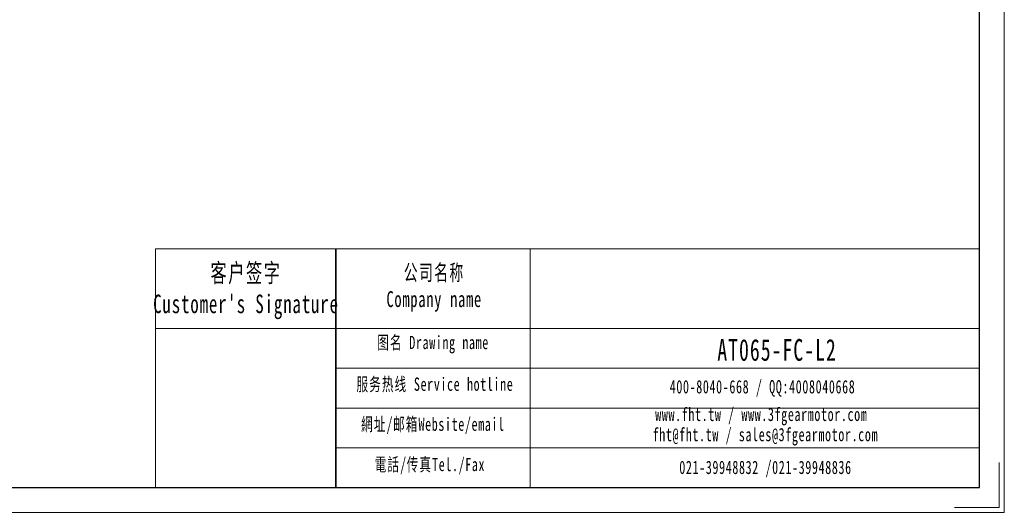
# Model space of a CAD drawing. Header units: millimetres. Extents: x -54 to 458, y -16 to 346.
# Tile 2 of 6: x 217 to 458, y -16 to 105. Entities that reach past the tile are written whole.
import ezdxf

# ---------------------------------------------------------------- set-up
doc = ezdxf.new("R2010")
doc.units = ezdxf.units.MM
doc.layers.get('0').update_dxf_attribs({"lineweight": 35})
for name, color, linetype, lineweight in [('7标注层', 4, 'Continuous', 18), ('SLD-0', 7, 'Continuous', 18), ('图框_外框线', 7, 'Continuous', 18)]:
    doc.layers.add(name, color=color, linetype=linetype, lineweight=lineweight)
doc.styles.add('标准', font='txt', dxfattribs={"width": 0.667})

msp = doc.modelspace()

# ---------------------------------------------------------------- linework, layer by layer
msp.add_line((294.208, 48.687), (294.208, -9.7558))
at = {"layer": '7标注层', "color": 0}
msp.add_line((250.122, 48.687), (250.122, -9.7458), dxfattribs=at)
at = {"layer": '图框_外框线'}
for p, q in [((250.122, 48.687), (294.208, 48.687)), ((294.208, 48.687), (294.208, -9.7458)), ((294.208, 48.687), (451.6077, 48.687)), ((341.7077, 48.687), (341.7077, -9.7458)), ((250.122, 29.1879), (294.208, 29.1879)), ((294.208, 29.1879), (451.6077, 29.1879)), ((294.208, 19.4384), (451.6077, 19.4384)), ((294.208, 9.6888), (451.6077, 9.6888)), ((294.208, -0.0607), (451.6077, -0.0607))]:
    msp.add_line(p, q, dxfattribs=at)
at = {"layer": '图框_外框线', "color": 3}
msp.add_lwpolyline([(-53.5912, -15.8326), (457.6945, -15.8326), (457.6945, 345.7194), (-53.5912, 345.7194)], close=True, dxfattribs=at)
at = {"layer": '图框_外框线', "color": 3, "lineweight": 25}
msp.add_lwpolyline([(-23.1575, -9.7458), (451.6077, -9.7458), (451.6077, 339.6327), (-23.1575, 339.6327)], close=True, dxfattribs=at)
at = {"layer": '图框_外框线', "color": 3}
msp.add_lwpolyline([(456.4771, -3.6591), (456.4771, -14.6152), (445.521, -14.6152)], dxfattribs=at)

# ---------------------------------------------------------------- texts
at = {"layer": 'SLD-0', "color": 1, "attachment_point": 2, "style": '标准'}
for s, insert, char_height, width in [("\\T1.1;客户签字\\PCustomer's Signature", (272.241, 45.0796), 4.549788, 56.599829), ('\\T1.1;公司名称\\PCompany name', (318.2591, 44.8381), 3.899818, 50.490468), ('\\T1.1;图名 Drawing name', (317.9926, 27.3907), 3.249848, 41.561286), ('\\T1.1;\\pxt5.83333;{\\H1.36474x;\\C256;AT065-FC-L2}', (402.1112, 26.606), 3.899818, 33.110989), ('\\T1.1;服务热线 Service hotline', (318.4534, 17.1717), 3.249848, 46.303265), ('\\T1.1;400-8040-668 / QQ:4008040668', (398.5634, 16.5507), 3.249848, 94.620667), ('\\T1.1;www.fht.tw / www.3fgearmotor.com ', (398.2638, 9.7817), 3.249848, 94.727183), ('\\T1.1;網址/邮箱Website/email', (317.9474, 7.3804), 3.249848, 48.19734), ('\\T1.1;\\pxt12;fht@fht.tw / sales@3fgearmotor.com ', (399.2542, 4.833), 3.249848, 94.727183), ('\\T1.1;電話/传真Tel./Fax', (317.2193, -2.4873), 3.249848, 48.777013), ('\\T1.1;021-39948832 /021-39948836 ', (399.2882, -3.1978), 3.249848, 72.33137)]:
    msp.add_mtext(s, dxfattribs=dict(at, insert=insert, char_height=char_height, width=width))

doc.saveas('drawing.dxf')
